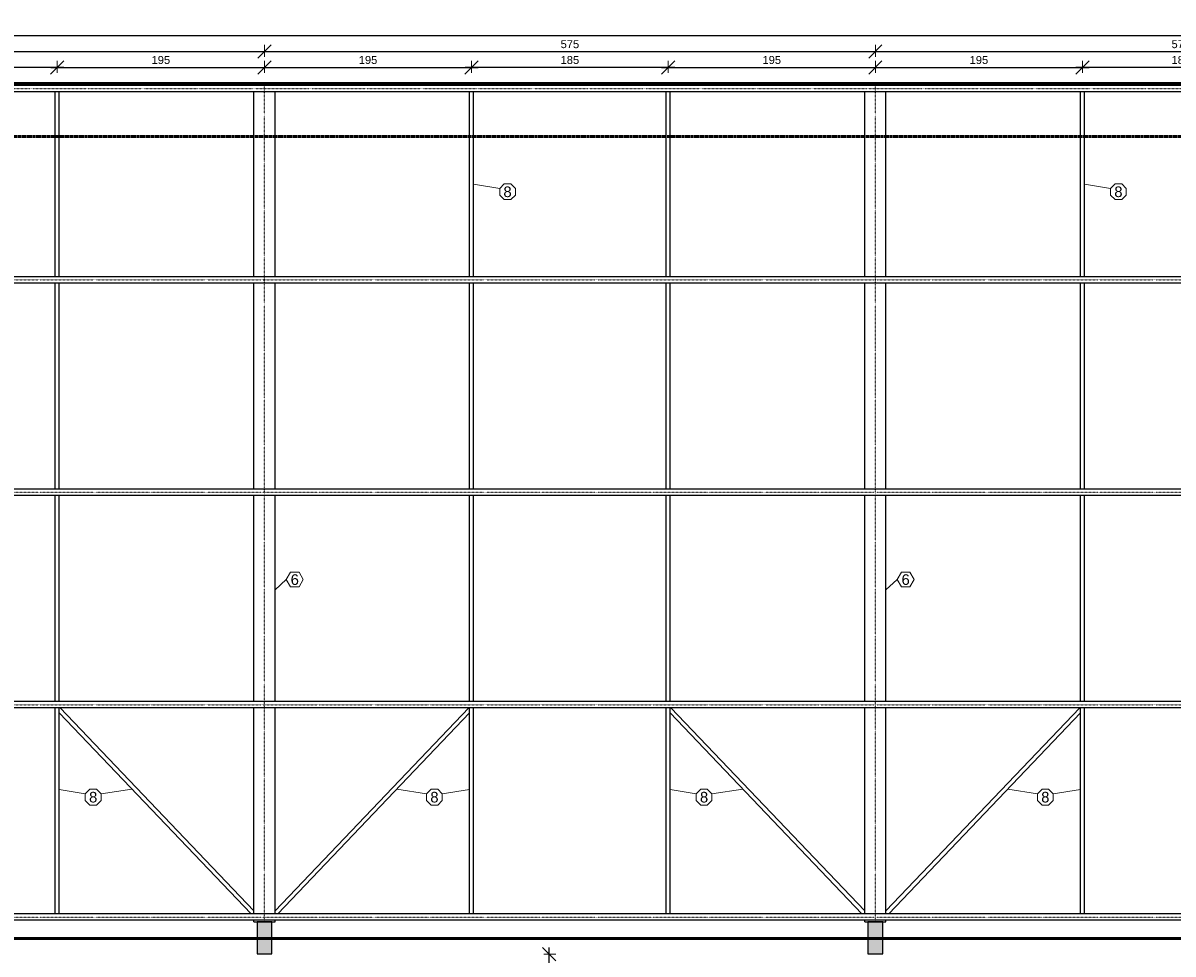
# Model space of a CAD drawing. Header units: millimetres. Extents: x 10906 to 25863, y 1966 to 4861.
# Tile 149 of 163: x 16352 to 17434, y 3892 to 4768. Entities that reach past the tile are written whole.
import ezdxf
from ezdxf.enums import TextEntityAlignment as Align

# ---------------------------------------------------------------- set-up
doc = ezdxf.new("R2010")
doc.units = ezdxf.units.MM
doc.linetypes.add('DOT2', pattern=[3.175, 0, -3.175])
for name, color, linetype in [('AGULHA', 40, 'Continuous'), ('PILARES', 3, 'Continuous'), ('TERÇA', 5, 'Continuous'), ('TERÇA EIXO', 5, 'DOT2'), ('TEXTO', 7, 'Continuous'), ('TRELIÇA', 1, 'Continuous'), ('TRELIÇA EIXO', 89, 'DOT2')]:
    doc.layers.add(name, color=color, linetype=linetype)
doc.layers.add('AUX', color=7, linetype='Continuous', lineweight=50)
doc.layers.add('COTAS', color=4, linetype='Continuous', lineweight=20)
doc.styles.add('2', font='arial.ttf', dxfattribs={"height": 2})
doc.styles.add('Annotative', font='arial.ttf')
doc.dimstyles.new('MURILO', dxfattribs={"dimscale": 0, "dimtxt": 1.5, "dimasz": 2.5, "dimexe": 1.25, "dimexo": 0, "dimtad": 1, "dimtxsty": 'Annotative', "dimblk": 'OBLIQUE', "dimcen": 2.5, "dimdle": 1.25, "dimclrd": 256, "dimclre": 256, "dimclrt": 7, "dimadec": 0, "dimazin": 0, "dimtfac": 1, "dimtmove": 0, "dimatfit": 3, "dimldrblk": 'OBLIQUE', "dimfxl": 1, "dimfxlon": 1, "dimtfillclr": 5, "dimlwe": -1, "dimarcsym": 0})

# ---------------------------------------------------------------- blocks, each defined once
blk = doc.blocks.new('_Oblique')
at = {"color": 0, "linetype": 'ByBlock', "lineweight": -2}
blk.add_line((-0.5, -0.5), (0.5, 0.5), dxfattribs=at)
blk = doc.blocks.new('*D981')
at = {"layer": 'COTAS', "lineweight": -2, "transparency": 16777216}
blk.add_line((16846.8, 3705.1), (16846.8, 3897.6), dxfattribs=at)
at = {"layer": 'COTAS', "transparency": 16777216}
for p, q in [((16841.8, 3891.3), (16853.1, 3891.3)), ((16841.8, 3711.3), (16853.1, 3711.3))]:
    blk.add_line(p, q, dxfattribs=at)
at = {"layer": 'Defpoints', "color": 0, "transparency": 16777216}
for p in [(16830.8, 3891.3), (16846.8, 3891.3), (16831.8, 3711.3)]:
    blk.add_point(p, dxfattribs=at)
at = {"layer": 'COTAS', "lineweight": -2, "transparency": 16777216, "xscale": 12.5, "yscale": 12.5, "zscale": 12.5}
for p, rotation in [((16846.8, 3891.3), 90), ((16846.8, 3711.3), 270)]:
    blk.add_blockref('_Oblique', p, dxfattribs=dict(at, rotation=rotation))
at = {"layer": 'COTAS', "color": 7, "transparency": 16777216, "insert": (16839.9, 3801.3), "char_height": 7.5, "attachment_point": 5, "rotation": 90, "style": 'Annotative'}
blk.add_mtext('180', dxfattribs=at)
blk = doc.blocks.new('*D1041')
at = {"layer": 'COTAS', "transparency": 16777216}
for p, q in [((16383.9, 4721.3), (16383.9, 4732.6)), ((16578.9, 4721.3), (16578.9, 4732.6))]:
    blk.add_line(p, q, dxfattribs=at)
at = {"layer": 'COTAS', "lineweight": -2, "transparency": 16777216}
blk.add_line((16377.7, 4726.3), (16585.2, 4726.3), dxfattribs=at)
at = {"layer": 'Defpoints', "color": 0, "transparency": 16777216}
for p in [(16578.9, 4726.3), (16383.9, 4703.3), (16578.9, 4703.3)]:
    blk.add_point(p, dxfattribs=at)
at = {"layer": 'COTAS', "lineweight": -2, "transparency": 16777216, "xscale": 12.5, "yscale": 12.5, "zscale": 12.5, "rotation": 180}
blk.add_blockref('_Oblique', (16383.9, 4726.3), dxfattribs=at)
at = {"layer": 'COTAS', "lineweight": -2, "transparency": 16777216, "xscale": 12.5, "yscale": 12.5, "zscale": 12.5}
blk.add_blockref('_Oblique', (16578.9, 4726.3), dxfattribs=at)
at = {"layer": 'COTAS', "color": 7, "transparency": 16777216, "insert": (16481.4, 4733.3), "char_height": 7.5, "attachment_point": 5, "style": 'Annotative'}
blk.add_mtext('195', dxfattribs=at)
blk = doc.blocks.new('*D1042')
at = {"layer": 'COTAS', "transparency": 16777216}
for p, q in [((16198.9, 4721.3), (16198.9, 4732.6)), ((16383.9, 4721.3), (16383.9, 4732.6))]:
    blk.add_line(p, q, dxfattribs=at)
at = {"layer": 'COTAS', "lineweight": -2, "transparency": 16777216}
blk.add_line((16390.2, 4726.3), (16192.7, 4726.3), dxfattribs=at)
at = {"layer": 'Defpoints', "color": 0, "transparency": 16777216}
for p in [(16198.9, 4726.3), (16198.9, 4703.3), (16383.9, 4703.3)]:
    blk.add_point(p, dxfattribs=at)
at = {"layer": 'COTAS', "lineweight": -2, "transparency": 16777216, "xscale": 12.5, "yscale": 12.5, "zscale": 12.5, "rotation": 180}
blk.add_blockref('_Oblique', (16198.9, 4726.3), dxfattribs=at)
at = {"layer": 'COTAS', "lineweight": -2, "transparency": 16777216, "xscale": 12.5, "yscale": 12.5, "zscale": 12.5}
blk.add_blockref('_Oblique', (16383.9, 4726.3), dxfattribs=at)
at = {"layer": 'COTAS', "color": 7, "transparency": 16777216, "insert": (16291.4, 4733.3), "char_height": 7.5, "attachment_point": 5, "style": 'Annotative'}
blk.add_mtext('185', dxfattribs=at)
blk = doc.blocks.new('*D1043')
at = {"layer": 'COTAS', "transparency": 16777216}
for p, q in [((16578.9, 4721.3), (16578.9, 4732.6)), ((16773.9, 4721.3), (16773.9, 4732.6))]:
    blk.add_line(p, q, dxfattribs=at)
at = {"layer": 'COTAS', "lineweight": -2, "transparency": 16777216}
blk.add_line((16572.7, 4726.3), (16780.2, 4726.3), dxfattribs=at)
at = {"layer": 'Defpoints', "color": 0, "transparency": 16777216}
for p in [(16773.9, 4726.3), (16578.9, 4703.3), (16773.9, 4703.3)]:
    blk.add_point(p, dxfattribs=at)
at = {"layer": 'COTAS', "lineweight": -2, "transparency": 16777216, "xscale": 12.5, "yscale": 12.5, "zscale": 12.5, "rotation": 180}
blk.add_blockref('_Oblique', (16578.9, 4726.3), dxfattribs=at)
at = {"layer": 'COTAS', "lineweight": -2, "transparency": 16777216, "xscale": 12.5, "yscale": 12.5, "zscale": 12.5}
blk.add_blockref('_Oblique', (16773.9, 4726.3), dxfattribs=at)
at = {"layer": 'COTAS', "color": 7, "transparency": 16777216, "insert": (16676.4, 4733.3), "char_height": 7.5, "attachment_point": 5, "style": 'Annotative'}
blk.add_mtext('195', dxfattribs=at)
blk = doc.blocks.new('*D1044')
at = {"layer": 'COTAS', "transparency": 16777216}
for p, q in [((16958.9, 4721.3), (16958.9, 4732.6)), ((17153.9, 4721.3), (17153.9, 4732.6))]:
    blk.add_line(p, q, dxfattribs=at)
at = {"layer": 'COTAS', "lineweight": -2, "transparency": 16777216}
blk.add_line((16952.7, 4726.3), (17160.2, 4726.3), dxfattribs=at)
at = {"layer": 'Defpoints', "color": 0, "transparency": 16777216}
for p in [(17153.9, 4726.3), (16958.9, 4703.3), (17153.9, 4703.3)]:
    blk.add_point(p, dxfattribs=at)
at = {"layer": 'COTAS', "lineweight": -2, "transparency": 16777216, "xscale": 12.5, "yscale": 12.5, "zscale": 12.5, "rotation": 180}
blk.add_blockref('_Oblique', (16958.9, 4726.3), dxfattribs=at)
at = {"layer": 'COTAS', "lineweight": -2, "transparency": 16777216, "xscale": 12.5, "yscale": 12.5, "zscale": 12.5}
blk.add_blockref('_Oblique', (17153.9, 4726.3), dxfattribs=at)
at = {"layer": 'COTAS', "color": 7, "transparency": 16777216, "insert": (17056.4, 4733.3), "char_height": 7.5, "attachment_point": 5, "style": 'Annotative'}
blk.add_mtext('195', dxfattribs=at)
blk = doc.blocks.new('*D1045')
at = {"layer": 'COTAS', "transparency": 16777216}
for p, q in [((16773.9, 4721.3), (16773.9, 4732.6)), ((16958.9, 4721.3), (16958.9, 4732.6))]:
    blk.add_line(p, q, dxfattribs=at)
at = {"layer": 'COTAS', "lineweight": -2, "transparency": 16777216}
blk.add_line((16965.2, 4726.3), (16767.7, 4726.3), dxfattribs=at)
at = {"layer": 'Defpoints', "color": 0, "transparency": 16777216}
for p in [(16773.9, 4726.3), (16773.9, 4703.3), (16958.9, 4703.3)]:
    blk.add_point(p, dxfattribs=at)
at = {"layer": 'COTAS', "lineweight": -2, "transparency": 16777216, "xscale": 12.5, "yscale": 12.5, "zscale": 12.5, "rotation": 180}
blk.add_blockref('_Oblique', (16773.9, 4726.3), dxfattribs=at)
at = {"layer": 'COTAS', "lineweight": -2, "transparency": 16777216, "xscale": 12.5, "yscale": 12.5, "zscale": 12.5}
blk.add_blockref('_Oblique', (16958.9, 4726.3), dxfattribs=at)
at = {"layer": 'COTAS', "color": 7, "transparency": 16777216, "insert": (16866.4, 4733.3), "char_height": 7.5, "attachment_point": 5, "style": 'Annotative'}
blk.add_mtext('185', dxfattribs=at)
blk = doc.blocks.new('*D1046')
at = {"layer": 'COTAS', "transparency": 16777216}
for p, q in [((17153.9, 4721.3), (17153.9, 4732.6)), ((17348.9, 4721.3), (17348.9, 4732.6))]:
    blk.add_line(p, q, dxfattribs=at)
at = {"layer": 'COTAS', "lineweight": -2, "transparency": 16777216}
blk.add_line((17147.7, 4726.3), (17355.2, 4726.3), dxfattribs=at)
at = {"layer": 'Defpoints', "color": 0, "transparency": 16777216}
for p in [(17348.9, 4726.3), (17153.9, 4703.3), (17348.9, 4703.3)]:
    blk.add_point(p, dxfattribs=at)
at = {"layer": 'COTAS', "lineweight": -2, "transparency": 16777216, "xscale": 12.5, "yscale": 12.5, "zscale": 12.5, "rotation": 180}
blk.add_blockref('_Oblique', (17153.9, 4726.3), dxfattribs=at)
at = {"layer": 'COTAS', "lineweight": -2, "transparency": 16777216, "xscale": 12.5, "yscale": 12.5, "zscale": 12.5}
blk.add_blockref('_Oblique', (17348.9, 4726.3), dxfattribs=at)
at = {"layer": 'COTAS', "color": 7, "transparency": 16777216, "insert": (17251.4, 4733.3), "char_height": 7.5, "attachment_point": 5, "style": 'Annotative'}
blk.add_mtext('195', dxfattribs=at)
blk = doc.blocks.new('*D1048')
at = {"layer": 'COTAS', "transparency": 16777216}
for p, q in [((17348.9, 4721.3), (17348.9, 4732.6)), ((17533.9, 4721.3), (17533.9, 4732.6))]:
    blk.add_line(p, q, dxfattribs=at)
at = {"layer": 'COTAS', "lineweight": -2, "transparency": 16777216}
blk.add_line((17540.2, 4726.3), (17342.7, 4726.3), dxfattribs=at)
at = {"layer": 'Defpoints', "color": 0, "transparency": 16777216}
for p in [(17348.9, 4726.3), (17348.9, 4703.3), (17533.9, 4703.3)]:
    blk.add_point(p, dxfattribs=at)
at = {"layer": 'COTAS', "lineweight": -2, "transparency": 16777216, "xscale": 12.5, "yscale": 12.5, "zscale": 12.5, "rotation": 180}
blk.add_blockref('_Oblique', (17348.9, 4726.3), dxfattribs=at)
at = {"layer": 'COTAS', "lineweight": -2, "transparency": 16777216, "xscale": 12.5, "yscale": 12.5, "zscale": 12.5}
blk.add_blockref('_Oblique', (17533.9, 4726.3), dxfattribs=at)
at = {"layer": 'COTAS', "color": 7, "transparency": 16777216, "insert": (17441.4, 4733.3), "char_height": 7.5, "attachment_point": 5, "style": 'Annotative'}
blk.add_mtext('185', dxfattribs=at)
blk = doc.blocks.new('*D1059')
at = {"layer": 'COTAS', "lineweight": -2, "transparency": 16777216}
blk.add_line((15997.7, 4741.3), (16585.2, 4741.3), dxfattribs=at)
at = {"layer": 'COTAS', "transparency": 16777216}
for p, q in [((16003.9, 4736.3), (16003.9, 4747.6)), ((16578.9, 4736.3), (16578.9, 4747.6))]:
    blk.add_line(p, q, dxfattribs=at)
at = {"layer": 'Defpoints', "color": 0, "transparency": 16777216}
for p in [(16578.9, 4741.3), (16003.9, 4711.3), (16578.9, 4711.3)]:
    blk.add_point(p, dxfattribs=at)
at = {"layer": 'COTAS', "lineweight": -2, "transparency": 16777216, "xscale": 12.5, "yscale": 12.5, "zscale": 12.5, "rotation": 180}
blk.add_blockref('_Oblique', (16003.9, 4741.3), dxfattribs=at)
at = {"layer": 'COTAS', "lineweight": -2, "transparency": 16777216, "xscale": 12.5, "yscale": 12.5, "zscale": 12.5}
blk.add_blockref('_Oblique', (16578.9, 4741.3), dxfattribs=at)
at = {"layer": 'COTAS', "color": 7, "transparency": 16777216, "insert": (16291.4, 4748.2), "char_height": 7.5, "attachment_point": 5, "style": 'Annotative'}
blk.add_mtext('575', dxfattribs=at)
blk = doc.blocks.new('*D1060')
at = {"layer": 'COTAS', "lineweight": -2, "transparency": 16777216}
blk.add_line((16572.7, 4741.3), (17160.2, 4741.3), dxfattribs=at)
at = {"layer": 'COTAS', "transparency": 16777216}
for p, q in [((16578.9, 4736.3), (16578.9, 4747.6)), ((17153.9, 4736.3), (17153.9, 4747.6))]:
    blk.add_line(p, q, dxfattribs=at)
at = {"layer": 'Defpoints', "color": 0, "transparency": 16777216}
for p in [(17153.9, 4741.3), (16578.9, 4711.3), (17153.9, 4711.3)]:
    blk.add_point(p, dxfattribs=at)
at = {"layer": 'COTAS', "lineweight": -2, "transparency": 16777216, "xscale": 12.5, "yscale": 12.5, "zscale": 12.5, "rotation": 180}
blk.add_blockref('_Oblique', (16578.9, 4741.3), dxfattribs=at)
at = {"layer": 'COTAS', "lineweight": -2, "transparency": 16777216, "xscale": 12.5, "yscale": 12.5, "zscale": 12.5}
blk.add_blockref('_Oblique', (17153.9, 4741.3), dxfattribs=at)
at = {"layer": 'COTAS', "color": 7, "transparency": 16777216, "insert": (16866.4, 4748.2), "char_height": 7.5, "attachment_point": 5, "style": 'Annotative'}
blk.add_mtext('575', dxfattribs=at)
blk = doc.blocks.new('*D1061')
at = {"layer": 'COTAS', "lineweight": -2, "transparency": 16777216}
blk.add_line((17147.7, 4741.3), (17735.2, 4741.3), dxfattribs=at)
at = {"layer": 'COTAS', "transparency": 16777216}
for p, q in [((17153.9, 4736.3), (17153.9, 4747.6)), ((17728.9, 4736.3), (17728.9, 4747.6))]:
    blk.add_line(p, q, dxfattribs=at)
at = {"layer": 'Defpoints', "color": 0, "transparency": 16777216}
for p in [(17728.9, 4741.3), (17153.9, 4711.3), (17728.9, 4711.3)]:
    blk.add_point(p, dxfattribs=at)
at = {"layer": 'COTAS', "lineweight": -2, "transparency": 16777216, "xscale": 12.5, "yscale": 12.5, "zscale": 12.5, "rotation": 180}
blk.add_blockref('_Oblique', (17153.9, 4741.3), dxfattribs=at)
at = {"layer": 'COTAS', "lineweight": -2, "transparency": 16777216, "xscale": 12.5, "yscale": 12.5, "zscale": 12.5}
blk.add_blockref('_Oblique', (17728.9, 4741.3), dxfattribs=at)
at = {"layer": 'COTAS', "color": 7, "transparency": 16777216, "insert": (17441.4, 4748.2), "char_height": 7.5, "attachment_point": 5, "style": 'Annotative'}
blk.add_mtext('575', dxfattribs=at)
blk = doc.blocks.new('*D1067')
at = {"layer": 'COTAS', "lineweight": -2, "transparency": 16777216}
blk.add_line((15430.2, 4756.3), (19522.7, 4756.3), dxfattribs=at)
at = {"layer": 'COTAS', "transparency": 16777216}
for p, q in [((15436.4, 4751.3), (15436.4, 4762.6)), ((19516.4, 4751.3), (19516.4, 4762.6))]:
    blk.add_line(p, q, dxfattribs=at)
at = {"layer": 'Defpoints', "color": 0, "transparency": 16777216}
for p in [(19516.4, 4756.3), (15436.4, 4711.3), (19516.4, 4711.3)]:
    blk.add_point(p, dxfattribs=at)
at = {"layer": 'COTAS', "lineweight": -2, "transparency": 16777216, "xscale": 12.5, "yscale": 12.5, "zscale": 12.5, "rotation": 180}
blk.add_blockref('_Oblique', (15436.4, 4756.3), dxfattribs=at)
at = {"layer": 'COTAS', "lineweight": -2, "transparency": 16777216, "xscale": 12.5, "yscale": 12.5, "zscale": 12.5}
blk.add_blockref('_Oblique', (19516.4, 4756.3), dxfattribs=at)
at = {"layer": 'COTAS', "color": 7, "transparency": 16777216, "insert": (17476.4, 4763.3), "char_height": 7.5, "attachment_point": 5, "style": 'Annotative'}
blk.add_mtext('4080', dxfattribs=at)

msp = doc.modelspace()

# ---------------------------------------------------------------- hatches: boundary and pattern name
at = {"layer": 'PILARES', "linetype": 'Continuous'}
for points in [[(16571.90858, 3891.80755), (16578.90858, 3891.80755), (16585.90858, 3891.80755), (16585.90858, 3906.80755), (16585.90858, 3921.80755), (16578.90858, 3921.80755), (16571.90858, 3921.80755), (16571.90858, 3906.80755)], [(17146.90858, 3891.80755), (17153.90858, 3891.80755), (17160.90858, 3891.80755), (17160.90858, 3906.80755), (17160.90858, 3921.80755), (17153.90858, 3921.80755), (17146.90858, 3921.80755), (17146.90858, 3906.80755)]]:
    msp.add_hatch(color=256, dxfattribs=at).paths.add_polyline_path(points)

# ---------------------------------------------------------------- linework, layer by layer
at = {"layer": 'AGULHA'}
for p, q in [((16382.00358, 4529.30755), (16382.00358, 4703.30755)), ((16385.81358, 4529.30755), (16385.81358, 4703.30755)), ((16772.00358, 4529.30755), (16772.00358, 4703.30755)), ((16775.81358, 4529.30755), (16775.81358, 4703.30755)), ((16957.00358, 4529.30755), (16957.00358, 4703.30755)), ((16960.81358, 4529.30755), (16960.81358, 4703.30755)), ((17347.00358, 4529.30755), (17347.00358, 4703.30755)), ((17350.81358, 4529.30755), (17350.81358, 4703.30755)), ((16382.00358, 4329.30755), (16382.00358, 4523.30755)), ((16385.81358, 4329.30755), (16385.81358, 4523.30755)), ((16772.00358, 4329.30755), (16772.00358, 4523.30755)), ((16775.81358, 4329.30755), (16775.81358, 4523.30755)), ((16957.00358, 4329.30755), (16957.00358, 4523.30755)), ((16960.81358, 4329.30755), (16960.81358, 4523.30755)), ((17347.00358, 4329.30755), (17347.00358, 4523.30755)), ((17350.81358, 4329.30755), (17350.81358, 4523.30755)), ((16382.00358, 4129.30755), (16382.00358, 4323.30755)), ((16385.81358, 4129.30755), (16385.81358, 4323.30755)), ((16772.00358, 4129.30755), (16772.00358, 4323.30755)), ((16775.81358, 4129.30755), (16775.81358, 4323.30755)), ((16957.00358, 4129.30755), (16957.00358, 4323.30755)), ((16960.81358, 4129.30755), (16960.81358, 4323.30755)), ((17347.00358, 4129.30755), (17347.00358, 4323.30755)), ((17350.81358, 4129.30755), (17350.81358, 4323.30755)), ((16382.00358, 3929.30755), (16382.00358, 4123.30755)), ((16385.81358, 3929.30755), (16385.81358, 4123.30755)), ((16385.81358, 4118.54949), (16566.27625, 3929.30755)), ((16386.54091, 4123.30755), (16568.90858, 3932.06794)), ((16771.27625, 4123.30755), (16588.90858, 3932.06794)), ((16772.00358, 4118.54949), (16591.54091, 3929.30755)), ((16772.00358, 3929.30755), (16772.00358, 4123.30755)), ((16775.81358, 3929.30755), (16775.81358, 4123.30755)), ((16957.00358, 3929.30755), (16957.00358, 4123.30755)), ((16960.81358, 3929.30755), (16960.81358, 4123.30755)), ((16960.81358, 4118.54949), (17141.27625, 3929.30755)), ((16961.54091, 4123.30755), (17143.90858, 3932.06794)), ((17346.27625, 4123.30755), (17163.90858, 3932.06794)), ((17347.00358, 4118.54949), (17166.54091, 3929.30755)), ((17347.00358, 3929.30755), (17347.00358, 4123.30755)), ((17350.81358, 3929.30755), (17350.81358, 4123.30755))]:
    msp.add_line(p, q, dxfattribs=at)
at = {"layer": 'AUX', "linetype": 'DOT2', "ltscale": 0.5}
msp.add_line((15436.40858, 4661.30755), (19516.40858, 4661.30755), dxfattribs=at)
at = {"layer": 'AUX'}
for points in [[(15436.40858, 4661.30755), (15436.40858, 4711.30755), (19516.40858, 4711.30755), (19516.40858, 4661.30755)], [(19516.40858, 4661.30755), (19516.40858, 3906.30755), (15436.40858, 3906.30755), (15436.40858, 4661.30755)]]:
    msp.add_lwpolyline(points, dxfattribs=at)
at = {"layer": 'COTAS'}
for p, q in [((16800.3098, 4612.30296), (16775.81358, 4616.30755)), ((17375.3098, 4612.30296), (17350.81358, 4616.30755)), ((16599.45671, 4244.09716), (16588.90858, 4234.60122)), ((17174.45671, 4244.09716), (17163.90858, 4234.60122)), ((16410.3098, 4042.29665), (16385.81358, 4046.30125)), ((16425.09187, 4042.29665), (16454.20549, 4046.8304)), ((16731.50589, 4042.29665), (16703.6334, 4046.85319)), ((16746.28796, 4042.29665), (16772.00358, 4046.30125)), ((16985.3098, 4042.29665), (16960.81358, 4046.30125)), ((17000.09187, 4042.29665), (17029.20549, 4046.8304)), ((17306.50589, 4042.29665), (17278.6334, 4046.85319)), ((17321.28796, 4042.29665), (17347.00358, 4046.30125))]:
    msp.add_line(p, q, dxfattribs=at)
for points in [[(16804.63937, 4616.63253), (16800.3098, 4612.30296), (16800.3098, 4606.18002), (16804.63937, 4601.85046), (16810.7623, 4601.85046), (16815.09187, 4606.18002), (16815.09187, 4612.30296), (16810.7623, 4616.63253)], [(17379.63937, 4616.63253), (17375.3098, 4612.30296), (17375.3098, 4606.18002), (17379.63937, 4601.85046), (17385.7623, 4601.85046), (17390.09187, 4606.18002), (17390.09187, 4612.30296), (17385.7623, 4616.63253)], [(16603.45671, 4251.02536), (16599.45671, 4244.09716), (16603.45671, 4237.16896), (16611.45671, 4237.16896), (16615.45671, 4244.09716), (16611.45671, 4251.02536)], [(17178.45671, 4251.02536), (17174.45671, 4244.09716), (17178.45671, 4237.16896), (17186.45671, 4237.16896), (17190.45671, 4244.09716), (17186.45671, 4251.02536)], [(16414.63937, 4046.62622), (16410.3098, 4042.29665), (16410.3098, 4036.17372), (16414.63937, 4031.84415), (16420.7623, 4031.84415), (16425.09187, 4036.17372), (16425.09187, 4042.29665), (16420.7623, 4046.62622)], [(16735.83546, 4046.62622), (16731.50589, 4042.29665), (16731.50589, 4036.17372), (16735.83546, 4031.84415), (16741.9584, 4031.84415), (16746.28796, 4036.17372), (16746.28796, 4042.29665), (16741.9584, 4046.62622)], [(16989.63937, 4046.62622), (16985.3098, 4042.29665), (16985.3098, 4036.17372), (16989.63937, 4031.84415), (16995.7623, 4031.84415), (17000.09187, 4036.17372), (17000.09187, 4042.29665), (16995.7623, 4046.62622)], [(17310.83546, 4046.62622), (17306.50589, 4042.29665), (17306.50589, 4036.17372), (17310.83546, 4031.84415), (17316.9584, 4031.84415), (17321.28796, 4036.17372), (17321.28796, 4042.29665), (17316.9584, 4046.62622)]]:
    msp.add_lwpolyline(points, close=True, dxfattribs=at)
at = {"layer": 'PILARES'}
for points in [[(16571.90858, 3891.80755), (16578.90858, 3891.80755), (16585.90858, 3891.80755), (16585.90858, 3906.80755), (16585.90858, 3921.80755), (16578.90858, 3921.80755), (16571.90858, 3921.80755), (16571.90858, 3906.80755), (16571.90858, 3891.80755)], [(17146.90858, 3891.80755), (17153.90858, 3891.80755), (17160.90858, 3891.80755), (17160.90858, 3906.80755), (17160.90858, 3921.80755), (17153.90858, 3921.80755), (17146.90858, 3921.80755), (17146.90858, 3906.80755), (17146.90858, 3891.80755)]]:
    msp.add_lwpolyline(points, close=True, dxfattribs=at)
at = {"layer": 'TERÇA'}
for p, q in [((19516.40858, 4709.30755), (15436.40858, 4709.30755)), ((19516.40858, 4703.30755), (15436.40858, 4703.30755)), ((19516.40858, 4529.30755), (15436.40858, 4529.30755)), ((19516.40858, 4523.30755), (15436.40858, 4523.30755)), ((19516.40858, 4329.30755), (15436.40858, 4329.30755)), ((19516.40858, 4323.30755), (15436.40858, 4323.30755)), ((19516.40858, 4129.30755), (15436.40858, 4129.30755)), ((19516.40858, 4123.30755), (15436.40858, 4123.30755)), ((19516.40858, 3929.30755), (15436.40858, 3929.30755)), ((19516.40858, 3923.30755), (15436.40858, 3923.30755))]:
    msp.add_line(p, q, dxfattribs=at)
at = {"layer": 'TERÇA EIXO', "ltscale": 0.1}
for p, q in [((19516.40858, 4706.30755), (15436.40858, 4706.30755)), ((15436.40858, 4526.30755), (19516.40858, 4526.30755)), ((15436.40858, 4326.30755), (19516.40858, 4326.30755)), ((15436.40858, 4126.30755), (19516.40858, 4126.30755)), ((15436.40858, 3926.30755), (19516.40858, 3926.30755))]:
    msp.add_line(p, q, dxfattribs=at)
at = {"layer": 'TRELIÇA'}
for p, q in [((16568.90858, 4711.30755), (16588.90858, 4711.30755)), ((17143.90858, 4711.30755), (17163.90858, 4711.30755)), ((16568.90858, 3921.80755), (16588.90858, 3921.80755)), ((17143.90858, 3921.80755), (17163.90858, 3921.80755))]:
    msp.add_line(p, q, dxfattribs=at)
at = {"layer": 'TRELIÇA', "ltscale": 0.1}
for p, q in [((16568.90858, 4709.30755), (16568.90858, 4711.30755)), ((16588.90858, 4709.30755), (16588.90858, 4711.30755)), ((17143.90858, 4709.30755), (17143.90858, 4711.30755)), ((17163.90858, 4709.30755), (17163.90858, 4711.30755)), ((16568.90858, 4529.30755), (16568.90858, 4703.30755)), ((16588.90858, 4529.30755), (16588.90858, 4703.30755)), ((17143.90858, 4529.30755), (17143.90858, 4703.30755)), ((17163.90858, 4529.30755), (17163.90858, 4703.30755)), ((16568.90858, 4329.30755), (16568.90858, 4523.30755)), ((16588.90858, 4329.30755), (16588.90858, 4523.30755)), ((17143.90858, 4329.30755), (17143.90858, 4523.30755)), ((17163.90858, 4329.30755), (17163.90858, 4523.30755)), ((16568.90858, 4129.30755), (16568.90858, 4323.30755)), ((16588.90858, 4129.30755), (16588.90858, 4323.30755)), ((17143.90858, 4129.30755), (17143.90858, 4323.30755)), ((17163.90858, 4129.30755), (17163.90858, 4323.30755)), ((16568.90858, 3929.30755), (16568.90858, 4123.30755)), ((16588.90858, 3929.30755), (16588.90858, 4123.30755)), ((17143.90858, 3929.30755), (17143.90858, 4123.30755)), ((17163.90858, 3929.30755), (17163.90858, 4123.30755)), ((16568.90858, 3921.80755), (16568.90858, 3923.30755)), ((16588.90858, 3921.80755), (16588.90858, 3923.30755)), ((17143.90858, 3921.80755), (17143.90858, 3923.30755)), ((17163.90858, 3921.80755), (17163.90858, 3923.30755))]:
    msp.add_line(p, q, dxfattribs=at)
at = {"layer": 'TRELIÇA EIXO', "ltscale": 0.1}
for p, q in [((16578.90858, 3921.80755), (16578.90858, 4711.30755)), ((17153.90858, 3921.80755), (17153.90858, 4711.30755))]:
    msp.add_line(p, q, dxfattribs=at)

# ---------------------------------------------------------------- texts
at = {"layer": 'TEXTO', "style": '2'}
for s, p in [('8', (16807.70084, 4609.24149)), ('8', (17382.70084, 4609.24149)), ('6', (16607.45671, 4244.09716)), ('6', (17182.45671, 4244.09716)), ('8', (16417.70084, 4039.23519)), ('8', (16738.89693, 4039.23519)), ('8', (16992.70084, 4039.23519)), ('8', (17313.89693, 4039.23519))]:
    msp.add_text(s, height=10, dxfattribs=at).set_placement(p, align=Align.MIDDLE_CENTER)

# ---------------------------------------------------------------- dimensions: what is measured, and where the dimension line sits
at = {"layer": 'COTAS'}
for base, p1, p2, picture, middle in [((19516.40858, 4756.30755), (15436.40858, 4711.30755), (19516.40858, 4711.30755), '*D1067', (17476.40858, 4763.26185)), ((16578.90858, 4741.30755), (16003.90858, 4711.30755), (16578.90858, 4711.30755), '*D1059', (16291.40858, 4748.2465)), ((17153.90858, 4741.30755), (16578.90858, 4711.30755), (17153.90858, 4711.30755), '*D1060', (16866.40858, 4748.2465)), ((17728.90858, 4741.30755), (17153.90858, 4711.30755), (17728.90858, 4711.30755), '*D1061', (17441.40858, 4748.2465)), ((16198.90858, 4726.30755), (16383.90858, 4703.30755), (16198.90858, 4703.30755), '*D1042', (16291.40858, 4733.26185)), ((16578.90858, 4726.30755), (16383.90858, 4703.30755), (16578.90858, 4703.30755), '*D1041', (16481.40858, 4733.26185)), ((16773.90858, 4726.30755), (16578.90858, 4703.30755), (16773.90858, 4703.30755), '*D1043', (16676.40858, 4733.26185)), ((16773.90858, 4726.30755), (16958.90858, 4703.30755), (16773.90858, 4703.30755), '*D1045', (16866.40858, 4733.26185)), ((17153.90858, 4726.30755), (16958.90858, 4703.30755), (17153.90858, 4703.30755), '*D1044', (17056.40858, 4733.26185)), ((17348.90858, 4726.30755), (17153.90858, 4703.30755), (17348.90858, 4703.30755), '*D1046', (17251.40858, 4733.26185)), ((17348.90858, 4726.30755), (17533.90858, 4703.30755), (17348.90858, 4703.30755), '*D1048', (17441.40858, 4733.26185))]:
    dim = msp.add_linear_dim(base=base, p1=p1, p2=p2, dimstyle='MURILO', dxfattribs=at)
    dim.commit()
    dim.dimension.update_dxf_attribs({"geometry": picture, "text_midpoint": middle})
dim = msp.add_linear_dim(base=(16846.81112, 3891.30755), p1=(16831.81112, 3711.30755), p2=(16830.81112, 3891.30755), angle=90, dimstyle='MURILO', dxfattribs=at)
dim.commit()
dim.dimension.update_dxf_attribs({"geometry": '*D981', "text_midpoint": (16839.85682, 3801.30755)})

doc.saveas('drawing.dxf')
